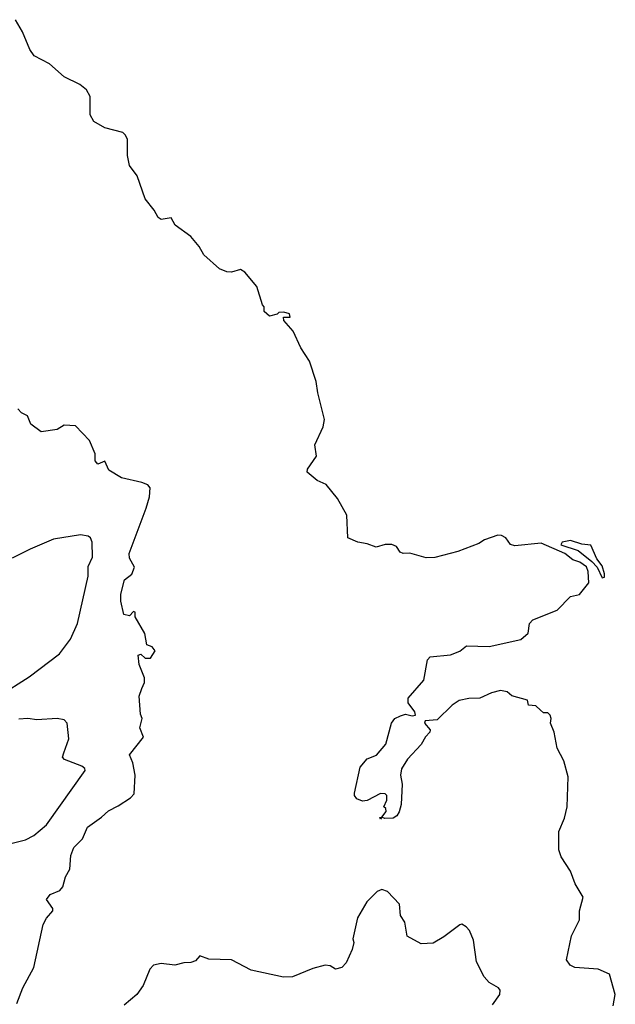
# Model space of a CAD drawing. Extents: x 1863118 to 1989590, y 394482 to 532474.
# Tile 206 of 215: x 1931679 to 1934313, y 526432 to 530785. Entities that reach past the tile are written whole.
import ezdxf

# ---------------------------------------------------------------- set-up
doc = ezdxf.new("R2010")
doc.units = 0

msp = doc.modelspace()

# ---------------------------------------------------------------- linework, layer by layer
at = {"layer": '0CON20XD'}
for points in [[(1932753.3, 529525), (1932727.9, 529605), (1932675, 529668.6), (1932655, 529680), (1932615, 529668.8), (1932595, 529670), (1932563, 529683), (1932492.5, 529745), (1932473, 529783), (1932436.4, 529826.4), (1932367, 529877), (1932348.8, 529908.8), (1932305, 529902), (1932290.5, 529910.5), (1932273, 529943), (1932233.2, 529993.2), (1932198, 530095), (1932165, 530140.8), (1932156.2, 530185), (1932155.6, 530255.6), (1932146.2, 530275), (1932135, 530286), (1932055, 530306.4), (1932006.5, 530335), (1931990.7, 530365), (1931990, 530445), (1931974.4, 530475), (1931945, 530499.2), (1931875, 530533.1), (1931810, 530590), (1931742.5, 530625), (1931723, 530653), (1931690.7, 530730.7), (1931660, 530785)], [(1934303.8, 526425), (1934313.3, 526475), (1934287.5, 526565), (1934237.7, 526587.7), (1934134.4, 526594.4), (1934114, 526605), (1934098.1, 526628.1), (1934119.2, 526735), (1934154.3, 526805), (1934154.4, 526845), (1934170.4, 526905), (1934135.9, 526965), (1934115, 527020), (1934074.1, 527084.1), (1934063.8, 527115), (1934063.7, 527196.3), (1934088.1, 527255), (1934100, 527305), (1934105, 527437.5), (1934085, 527508.8), (1934056, 527565), (1934042.5, 527635), (1934026.7, 527675), (1934030, 527695), (1934025, 527710), (1934015, 527720), (1933995, 527720), (1933983, 527733), (1933961.7, 527751.7), (1933930, 527755), (1933925, 527776.7), (1933856, 527796), (1933835, 527813.3), (1933805, 527818.8), (1933765, 527809.2), (1933714.6, 527785.4), (1933665, 527784.5), (1933623.3, 527775), (1933591.2, 527755), (1933525, 527689.4), (1933472.5, 527685), (1933470, 527675), (1933493.8, 527645), (1933493.3, 527635), (1933473.8, 527615), (1933455, 527580), (1933394.5, 527515.5), (1933367.5, 527472.5), (1933362.5, 527445), (1933370, 527405), (1933366.7, 527315), (1933357, 527283), (1933347.5, 527265), (1933330, 527255), (1933293.3, 527253.3), (1933280, 527260), (1933275, 527250), (1933271.7, 527258.3), (1933280, 527260), (1933300, 527285), (1933298.3, 527298.3), (1933290, 527305), (1933302.5, 527335), (1933302.5, 527355), (1933295, 527362.5), (1933275, 527363.3), (1933215, 527332.5), (1933195, 527330), (1933170.7, 527340.7), (1933160, 527355), (1933160, 527365), (1933185, 527480), (1933215, 527516.7), (1933256.4, 527533.6), (1933298.3, 527581.7), (1933322.9, 527675), (1933338.8, 527695), (1933362.7, 527707.3), (1933385, 527714), (1933415, 527706.7), (1933430, 527710), (1933426.7, 527725), (1933396.7, 527765), (1933397.5, 527785), (1933466.2, 527865), (1933482.5, 527955), (1933495, 527967.5), (1933585, 527976.7), (1933625, 527992.5), (1933655, 528017.5), (1933755, 528014), (1933895, 528044.4), (1933927.4, 528072.6), (1933933.8, 528115), (1933948, 528132), (1934056, 528175), (1934115, 528234.2), (1934155, 528243.8), (1934196.2, 528295), (1934193.8, 528345), (1934185.9, 528365.9), (1934156.2, 528386.2), (1934125, 528397.5), (1934090, 528425), (1933985, 528471.2), (1933868.3, 528458.3), (1933850, 528465), (1933828.8, 528495), (1933810, 528505), (1933794.3, 528505.7), (1933735, 528485.5), (1933710.3, 528469.7), (1933616.7, 528433.3), (1933515, 528406.8), (1933476.2, 528406.2), (1933405, 528426.2), (1933375, 528424.5), (1933361.4, 528431.4), (1933345, 528455.5), (1933325, 528464.5), (1933295, 528465.4), (1933255, 528452.3), (1933215, 528467.8), (1933175, 528474.4), (1933130, 528495), (1933125.5, 528595), (1933085, 528668), (1933035, 528730.6), (1932995, 528748), (1932950, 528785), (1932951.7, 528798.3), (1932992, 528855), (1932984, 528905), (1933021.3, 528985), (1933027.1, 529017.1), (1932997.2, 529135), (1932990.8, 529185), (1932961.1, 529275), (1932922.9, 529335), (1932888.6, 529408.6), (1932846.7, 529455), (1932845, 529470), (1932875, 529470), (1932872.5, 529485), (1932847.5, 529492.5), (1932825, 529490), (1932817.5, 529482.5), (1932783.6, 529473.6), (1932760, 529495), (1932760, 529515), (1932753.3, 529525)], [(1931666, 526435), (1931692.5, 526505), (1931740.8, 526595), (1931782.5, 526785), (1931796.7, 526813.3), (1931825.8, 526845), (1931825.8, 526855), (1931798, 526895), (1931813.2, 526916.8), (1931856.7, 526935), (1931869.4, 526950.6), (1931882, 526995), (1931901.2, 527028.8), (1931905, 527090), (1931918, 527125), (1931956.5, 527163.5), (1931978, 527215), (1932041.1, 527258.9), (1932072, 527288), (1932115, 527309.2), (1932168.8, 527345), (1932185, 527362.5), (1932190, 527445), (1932179.2, 527499.2), (1932164.4, 527535), (1932226.4, 527613.6), (1932210.8, 527655), (1932220, 527695), (1932212.5, 527715), (1932206.7, 527795), (1932218.3, 527828.3), (1932231.2, 527855), (1932231.2, 527875), (1932207.5, 527935), (1932202.5, 527975), (1932215, 527980), (1932233, 527963), (1932257, 527963), (1932277.5, 527995), (1932265, 528012.5), (1932241.7, 528021.7), (1932231.7, 528071.7), (1932190, 528145), (1932190, 528165), (1932181.7, 528168.3), (1932165, 528150), (1932140, 528155), (1932126, 528215), (1932125.8, 528245), (1932142.1, 528307.9), (1932175, 528333.8), (1932186.7, 528365), (1932164.2, 528405), (1932163.1, 528425), (1932237.8, 528625), (1932252.5, 528675), (1932256, 528716), (1932245, 528728.8), (1932218.3, 528738.3), (1932129.3, 528759.3), (1932073.6, 528793.6), (1932055, 528832.5), (1932025, 528820), (1932012.5, 528835), (1932012.5, 528865), (1931987.5, 528925), (1931925, 528990), (1931875, 528992.5), (1931845, 528973.3), (1931773, 528963), (1931727.5, 528997.5), (1931713, 529033), (1931687, 529047), (1931670, 529065)], [(1931585, 527794.4), (1931720.2, 527879.8), (1931855, 527981.9), (1931904.1, 528045.9), (1931934.7, 528115.3), (1931982.1, 528325), (1931982.3, 528367.7), (1932000.7, 528409.3), (1932000, 528475), (1931991.2, 528495), (1931982.3, 528502.3), (1931947.3, 528507.3), (1931828.1, 528488.1), (1931725.4, 528444.6), (1931646, 528405)], [(1934255, 528317.5), (1934265, 528320), (1934266.2, 528335), (1934255, 528370), (1934231.2, 528401.2), (1934205, 528461.2), (1934165, 528466), (1934115, 528482), (1934077.5, 528475), (1934073, 528463), (1934148.3, 528438.3), (1934209.3, 528389.3), (1934233.3, 528365), (1934255, 528317.5)], [(1931646, 527145), (1931705, 527158.4), (1931741.8, 527178.2), (1931797.5, 527225), (1931968.8, 527465), (1931966.7, 527475), (1931953.3, 527485), (1931876.7, 527515), (1931868.8, 527525), (1931873.3, 527543.3), (1931895.5, 527605), (1931888, 527675), (1931875, 527689.4), (1931845, 527696.2), (1931755, 527690), (1931714.4, 527695.6), (1931675, 527692.7)], [(1933770.6, 526429.4), (1933802, 526475), (1933803.3, 526495), (1933796.7, 526505), (1933755, 526528.8), (1933733.6, 526553.6), (1933700, 526620), (1933685.8, 526715), (1933667.7, 526757.7), (1933653.3, 526775), (1933635, 526786.2), (1933625, 526783.8), (1933555, 526730), (1933507.7, 526702.3), (1933455, 526698.8), (1933392.7, 526732.7), (1933382, 526795), (1933363.8, 526825), (1933358.8, 526875), (1933305, 526930.8), (1933281.2, 526938.8), (1933259.7, 526930.3), (1933214.4, 526885), (1933173.1, 526815), (1933152, 526722), (1933156, 526705), (1933149.2, 526675), (1933123.3, 526615), (1933103.3, 526595), (1933075, 526588), (1933052.5, 526602.5), (1933030, 526605), (1932975, 526590), (1932885, 526553.8), (1932845, 526552.5), (1932702.3, 526582.3), (1932615, 526629.1), (1932515, 526632.2), (1932475, 526646.7), (1932456, 526624), (1932435, 526617.3), (1932405, 526616), (1932365.6, 526604.4), (1932305, 526611.8), (1932271.2, 526605), (1932255, 526588), (1932225.5, 526515), (1932197.5, 526475), (1932141.1, 526428.9)]]:
    msp.add_lwpolyline(points, dxfattribs=at)

doc.saveas('drawing.dxf')
